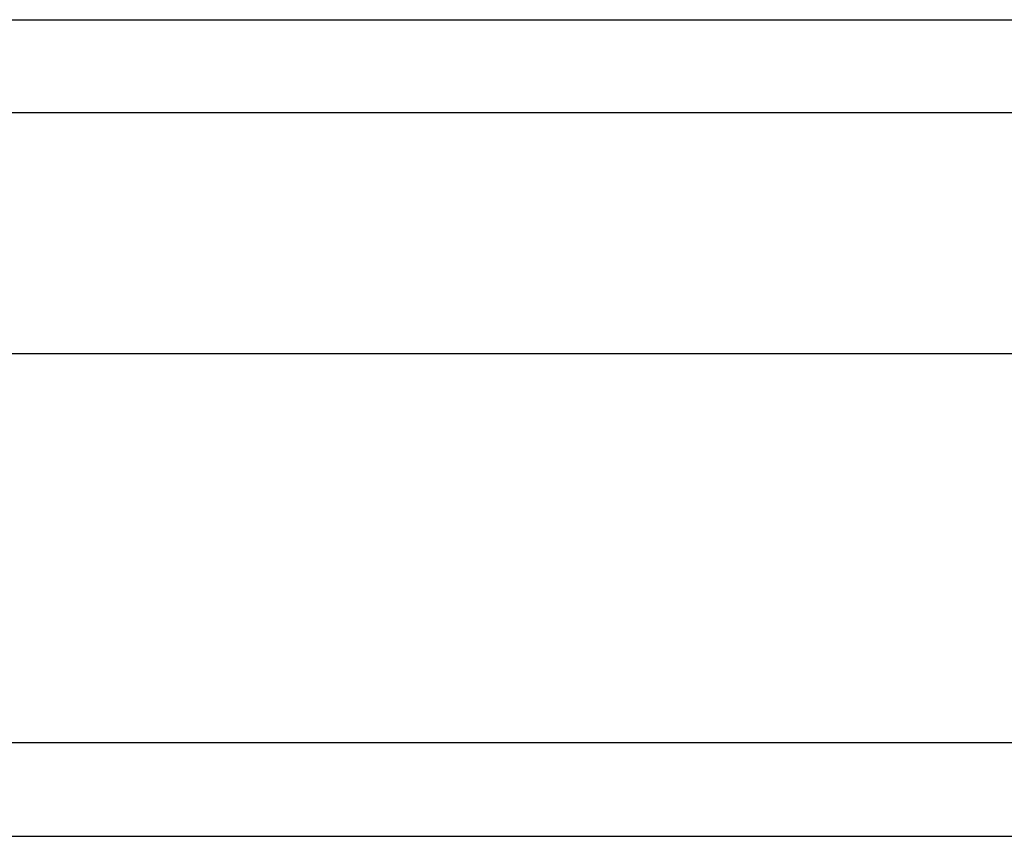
# Model space of a CAD drawing. Header units: inches. Extents: x 14 to 193, y 15 to 125.
# Tile 3 of 90: x 91.055 to 92.164, y 51.656 to 52.576. Entities that reach past the tile are written whole.
import ezdxf

# ---------------------------------------------------------------- set-up
doc = ezdxf.new("R2010")
doc.units = ezdxf.units.IN
doc.header["$LTSCALE"] = 12.41934
doc.header["$MEASUREMENT"] = 0
doc.layers.add('Visible Edges(ANSI)', color=7, linetype='Continuous', lineweight=25)
doc.layers.add('Visible Tangent Edges(ANSI)', color=7, linetype='Continuous', lineweight=25)

msp = doc.modelspace()

# ---------------------------------------------------------------- linework, layer by layer
at = {"layer": 'Visible Edges(ANSI)'}
for p, q in [((90.2425, 52.5755), (120.2021, 52.5755)), ((120.2021, 52.1991), (90.2425, 52.1991)), ((89.3948, 51.6555), (121.0499, 51.6555))]:
    msp.add_line(p, q, dxfattribs=at)
at = {"layer": 'Visible Tangent Edges(ANSI)'}
for p, q in [((120.3402, 52.4704), (90.1045, 52.4704)), ((121.0499, 51.7607), (89.3948, 51.7607))]:
    msp.add_line(p, q, dxfattribs=at)

doc.saveas('drawing.dxf')
